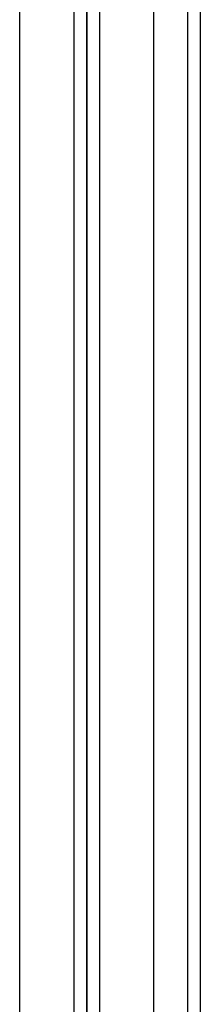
# Model space of a CAD drawing. Header units: inches. Extents: x 17 to 428, y 46 to 203.
# Tile 41 of 110: x 190.38 to 191.76, y 126.27 to 133.77. Entities that reach past the tile are written whole.
import ezdxf

# ---------------------------------------------------------------- set-up
doc = ezdxf.new("R2010")
doc.units = ezdxf.units.IN
doc.header["$MEASUREMENT"] = 0
doc.layers.add('Visible Edges(ANSI)', color=7, linetype='Continuous', lineweight=25)
doc.layers.add('Visible Tangent Edges(ANSI)', color=7, linetype='Continuous', lineweight=25)

msp = doc.modelspace()

# ---------------------------------------------------------------- linework, layer by layer
at = {"layer": 'Visible Edges(ANSI)'}
for p, q in [((190.3796, 111.9814), (190.3796, 140.564)), ((191.4032, 111.9814), (191.4032, 140.564)), ((190.8914, 140.3987), (190.8914, 112.1467)), ((190.8914, 112.1467), (190.8914, 140.3987)), ((191.7575, 140.3756), (191.7575, 112.1698))]:
    msp.add_line(p, q, dxfattribs=at)
at = {"layer": 'Visible Tangent Edges(ANSI)'}
for p, q in [((190.7924, 141.1737), (190.7924, 111.3717)), ((190.9904, 111.3717), (190.9904, 141.1737)), ((191.6585, 140.5056), (191.6585, 112.0398))]:
    msp.add_line(p, q, dxfattribs=at)

doc.saveas('drawing.dxf')
